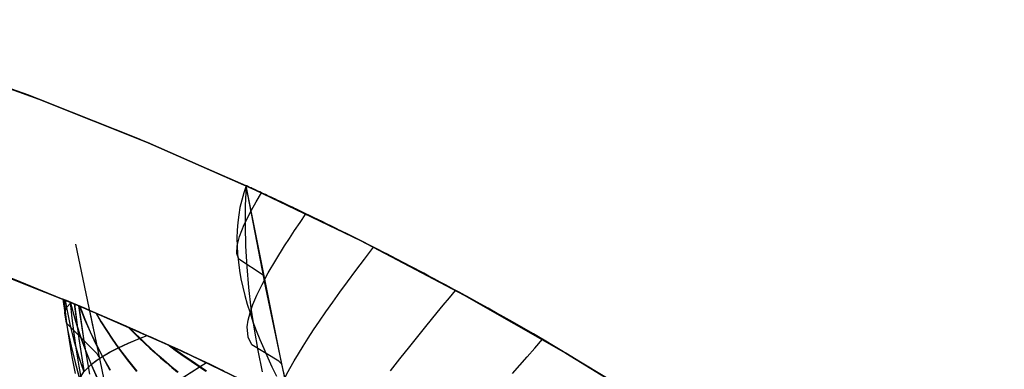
# Model space of a CAD drawing. Header units: millimetres. Extents: x -58 to 58, y -58 to 58.
# Tile 69 of 74: x 20 to 37, y 49 to 55. Entities that reach past the tile are written whole.
import ezdxf

# ---------------------------------------------------------------- set-up
doc = ezdxf.new("R2010")
doc.units = ezdxf.units.MM
doc.header["$MEASUREMENT"] = 0
doc.layers.add('Predefinito', color=5, linetype='Continuous')

msp = doc.modelspace()

# ---------------------------------------------------------------- linework, layer by layer
at = {"layer": 'Predefinito', "color": 9}
for points in [[(23.902, 52.297), (22.068, 53.097), (20.206, 53.833), (18.321, 54.503), (16.413, 55.108)], [(49.961, 28.463), (48.949, 30.171), (47.878, 31.842), (46.751, 33.476), (45.567, 35.069), (44.33, 36.621), (43.039, 38.13), (41.698, 39.592), (40.306, 41.008), (38.867, 42.375), (37.381, 43.691), (35.851, 44.955), (34.278, 46.166), (32.664, 47.322), (31.011, 48.421), (29.321, 49.462), (27.596, 50.445), (25.839, 51.367), (24.05, 52.229), (22.233, 53.028), (20.39, 53.763), (18.522, 54.435)], [(18.522, 54.435), (20.39, 53.763), (22.233, 53.028), (24.05, 52.229), (25.839, 51.367), (27.596, 50.445), (29.321, 49.462), (31.011, 48.421), (32.664, 47.322), (34.278, 46.166), (35.851, 44.955), (37.381, 43.691), (38.867, 42.375), (40.306, 41.008), (41.698, 39.592), (43.039, 38.13), (44.33, 36.621), (45.567, 35.069), (46.751, 33.476), (47.878, 31.842), (48.949, 30.171), (49.961, 28.463)], [(24.572, 48.986), (24.236, 50.566), (23.902, 52.297)], [(24.857, 47.771), (24.509, 49.273), (23.902, 52.297)], [(24.572, 48.986), (24.236, 50.566), (23.902, 52.297)], [(21.253, 50.185), (19.978, 50.706), (18.69, 51.195), (17.391, 51.651)], [(46.395, 28.596), (45.38, 30.181), (44.312, 31.729), (43.19, 33.24), (42.017, 34.711), (40.794, 36.14), (39.522, 37.527), (38.203, 38.868), (36.839, 40.164), (35.431, 41.412), (33.98, 42.61), (32.489, 43.757), (30.96, 44.853), (29.393, 45.894), (27.791, 46.882), (26.157, 47.813), (24.491, 48.687), (22.796, 49.504), (21.073, 50.261), (19.326, 50.958)], [(19.326, 50.958), (21.073, 50.261), (22.796, 49.504), (24.491, 48.687), (26.157, 47.813), (27.791, 46.882), (29.393, 45.894), (30.96, 44.853), (32.489, 43.757), (33.98, 42.61), (35.431, 41.412), (36.839, 40.164), (38.203, 38.868), (39.522, 37.527), (40.794, 36.14), (42.017, 34.711), (43.19, 33.24), (44.312, 31.729), (45.38, 30.181), (46.395, 28.596)], [(25.954, 37.719), (25.686, 38.064), (25.425, 38.424), (25.171, 38.798), (24.923, 39.186), (24.683, 39.59), (24.45, 40.009), (24.224, 40.443), (24.004, 40.894), (23.791, 41.362), (23.584, 41.847), (23.382, 42.35), (23.185, 42.873), (22.993, 43.416), (22.622, 44.567), (22.265, 45.81), (21.919, 47.155), (21.583, 48.61), (21.253, 50.185)]]:
    msp.add_lwpolyline(points, dxfattribs=at)
at = {"layer": 'Predefinito', "color": 9, "extrusion": (0, 1, 0)}
for points in [[(-23.902, 345), (-23.902, 320)], [(-23.902, 60), (-23.902, 35)], [(-21.253, 319.997), (-21.253, 60.006)]]:
    msp.add_lwpolyline(points, dxfattribs=at)
at = {"layer": 'Predefinito', "color": 9, "extrusion": (1, 0, 0)}
msp.add_lwpolyline([(52.297, 320), (52.297, 60)], dxfattribs=at)
at = {"layer": 'Predefinito', "color": 9, "extrusion": (0.622038, 0.782898, -0.011805)}
msp.add_lwpolyline([(14.344, 320.59), (14.394, 322.215), (14.896, 329.851)], dxfattribs=at)
at = {"layer": 'Predefinito', "color": 9, "extrusion": (0.621987, 0.782939, 0.011809)}
msp.add_lwpolyline([(14.341, 59.383), (14.391, 57.76), (14.893, 50.122)], dxfattribs=at)
at = {"layer": 'Predefinito', "color": 9, "extrusion": (0.000730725, -0.003503, 0.999994)}
msp.add_lwpolyline([(21.316, 49.88), (21.019, 51.306)], dxfattribs=at)
at = {"layer": 'Predefinito', "color": 9}
for points in [[(23.902, 52.297, 43.333), (23.862, 52.175, 43.156), (23.828, 52.052, 42.98), (23.799, 51.928, 42.804), (23.777, 51.801, 42.629), (23.761, 51.672, 42.456), (23.751, 51.542, 42.284), (23.747, 51.41, 42.114), (23.749, 51.276, 41.946), (23.757, 51.14, 41.781), (23.771, 51.002, 41.619), (23.79, 50.863, 41.459), (23.815, 50.722, 41.303), (23.846, 50.58, 41.151), (23.882, 50.435, 41.001), (23.922, 50.289, 40.856), (23.969, 50.142, 40.715), (24.019, 49.993, 40.578), (24.075, 49.843, 40.446), (24.135, 49.691, 40.318), (24.2, 49.538, 40.195), (24.269, 49.383, 40.077), (24.341, 49.227, 39.963), (24.418, 49.07, 39.855)], [(23.902, 52.297, 336.667), (23.862, 52.175, 336.844), (23.828, 52.052, 337.02), (23.799, 51.928, 337.196), (23.777, 51.801, 337.371), (23.761, 51.672, 337.544), (23.751, 51.542, 337.716), (23.747, 51.41, 337.886), (23.749, 51.276, 338.054), (23.757, 51.14, 338.219), (23.771, 51.002, 338.381), (23.79, 50.863, 338.541), (23.815, 50.722, 338.697), (23.846, 50.58, 338.849), (23.882, 50.435, 338.999), (23.922, 50.289, 339.144), (23.969, 50.142, 339.285), (24.019, 49.993, 339.422), (24.075, 49.843, 339.554), (24.135, 49.691, 339.682), (24.2, 49.538, 339.805), (24.269, 49.383, 339.923), (24.341, 49.227, 340.037), (24.418, 49.07, 340.145)], [(23.902, 52.297, 51.667), (23.889, 51.959, 51.484), (23.886, 51.617, 51.303), (23.893, 51.273, 51.124), (23.912, 50.925, 50.95), (23.943, 50.575, 50.781), (23.985, 50.221, 50.617), (24.039, 49.865, 50.461), (24.103, 49.507, 50.313), (24.177, 49.146, 50.174)], [(23.902, 52.297, 328.333), (23.889, 51.959, 328.516), (23.886, 51.617, 328.697), (23.893, 51.273, 328.876), (23.912, 50.925, 329.05), (23.943, 50.575, 329.219), (23.985, 50.221, 329.383), (24.039, 49.865, 329.539), (24.103, 49.507, 329.687), (24.177, 49.146, 329.826)], [(30.251, 48.899, 350), (28.769, 49.786, 349.999), (28.414, 49.989, 349.992), (28.214, 50.102, 349.983), (28.076, 50.18, 349.973), (27.878, 50.29, 349.953), (27.731, 50.371, 349.933), (27.612, 50.436, 349.913), (27.511, 50.492, 349.893), (27.422, 50.54, 349.873), (27.342, 50.583, 349.853), (27.269, 50.623, 349.833), (27.201, 50.659, 349.812), (27.078, 50.725, 349.772), (26.966, 50.784, 349.731), (26.865, 50.838, 349.691), (26.77, 50.888, 349.651), (26.682, 50.935, 349.61), (26.598, 50.978, 349.57), (26.519, 51.019, 349.529), (26.444, 51.058, 349.489), (26.372, 51.096, 349.448), (26.237, 51.165, 349.367), (26.112, 51.229, 349.286), (25.995, 51.289, 349.205), (25.885, 51.344, 349.124), (25.782, 51.396, 349.043), (25.684, 51.445, 348.962), (25.591, 51.491, 348.881), (25.503, 51.535, 348.801), (25.419, 51.576, 348.72), (25.339, 51.616, 348.639), (25.263, 51.653, 348.558), (25.19, 51.689, 348.477), (25.12, 51.723, 348.397), (25.053, 51.755, 348.316), (24.989, 51.786, 348.235), (24.928, 51.816, 348.154), (24.869, 51.844, 348.073), (24.813, 51.871, 347.993), (24.759, 51.897, 347.912), (24.707, 51.921, 347.831), (24.657, 51.945, 347.75), (24.61, 51.968, 347.669), (24.564, 51.989, 347.589), (24.52, 52.01, 347.508), (24.478, 52.03, 347.427), (24.438, 52.048, 347.346), (24.399, 52.067, 347.265), (24.362, 52.084, 347.184), (24.327, 52.1, 347.103), (24.294, 52.116, 347.022), (24.262, 52.131, 346.942), (24.231, 52.145, 346.861), (24.202, 52.158, 346.78), (24.175, 52.171, 346.699), (24.149, 52.183, 346.618), (24.101, 52.205, 346.456), (24.059, 52.225, 346.294), (24.022, 52.242, 346.133), (23.99, 52.257, 345.971), (23.963, 52.269, 345.809), (23.941, 52.279, 345.647), (23.924, 52.287, 345.485), (23.912, 52.292, 345.324), (23.905, 52.295, 345.162), (23.902, 52.297, 345)], [(30.38, 48.819, 30), (28.925, 49.695, 30), (28.371, 50.013, 30.009), (28.186, 50.118, 30.019), (28.002, 50.221, 30.033), (27.818, 50.323, 30.054), (27.726, 50.374, 30.068), (27.634, 50.424, 30.083), (27.543, 50.474, 30.1), (27.451, 50.524, 30.12), (27.36, 50.573, 30.142), (27.27, 50.622, 30.167), (27.18, 50.671, 30.194), (27.09, 50.719, 30.224), (27, 50.766, 30.256), (26.912, 50.813, 30.29), (26.823, 50.86, 30.326), (26.735, 50.906, 30.365), (26.648, 50.952, 30.406), (26.562, 50.997, 30.449), (26.476, 51.042, 30.494), (26.391, 51.086, 30.541), (26.307, 51.129, 30.59), (26.224, 51.172, 30.641), (26.142, 51.214, 30.694), (26.06, 51.255, 30.749), (25.98, 51.296, 30.805), (25.901, 51.336, 30.864), (25.822, 51.376, 30.924), (25.745, 51.414, 30.986), (25.669, 51.452, 31.05), (25.594, 51.49, 31.116), (25.52, 51.526, 31.183), (25.448, 51.562, 31.252), (25.377, 51.597, 31.322), (25.307, 51.631, 31.394), (25.238, 51.665, 31.468), (25.171, 51.698, 31.544), (25.105, 51.73, 31.62), (25.041, 51.761, 31.699), (24.978, 51.791, 31.779), (24.917, 51.821, 31.86), (24.857, 51.849, 31.943), (24.799, 51.877, 32.027), (24.742, 51.904, 32.113), (24.688, 51.931, 32.2), (24.634, 51.956, 32.288), (24.583, 51.98, 32.378), (24.533, 52.004, 32.469), (24.484, 52.027, 32.561), (24.438, 52.048, 32.654), (24.393, 52.069, 32.748), (24.35, 52.089, 32.843), (24.309, 52.109, 32.939), (24.27, 52.127, 33.036), (24.233, 52.144, 33.134), (24.198, 52.161, 33.233), (24.164, 52.176, 33.333), (24.133, 52.191, 33.434), (24.103, 52.204, 33.535), (24.076, 52.217, 33.637), (24.05, 52.229, 33.74), (24.027, 52.24, 33.843), (24.005, 52.249, 33.947), (23.986, 52.258, 34.051), (23.968, 52.266, 34.155), (23.953, 52.273, 34.26), (23.94, 52.28, 34.366), (23.928, 52.285, 34.471), (23.919, 52.289, 34.577), (23.912, 52.292, 34.683), (23.906, 52.295, 34.788), (23.903, 52.296, 34.894), (23.902, 52.297, 35)], [(24.193, 50.782, 60), (23.778, 51.052, 46.436), (23.747, 51.149, 44.187), (23.749, 51.276, 41.946), (23.789, 51.439, 39.718), (23.869, 51.641, 37.524), (23.994, 51.885, 35.388), (24.073, 52.025, 34.349), (24.164, 52.176, 33.333)], [(24.193, 50.782, 320), (23.778, 51.052, 333.564), (23.747, 51.149, 335.813), (23.749, 51.276, 338.054), (23.789, 51.439, 340.282), (23.869, 51.641, 342.476), (23.994, 51.885, 344.612), (24.073, 52.025, 345.651), (24.164, 52.176, 346.667)], [(24.509, 49.273, 60), (24.456, 49.327, 57.575), (24.002, 49.602, 47.899), (23.938, 49.732, 45.492), (23.923, 49.909, 43.096), (23.937, 50.017, 41.904), (23.969, 50.142, 40.715), (24.017, 50.284, 39.532), (24.085, 50.443, 38.36), (24.172, 50.622, 37.203), (24.278, 50.819, 36.068), (24.406, 51.038, 34.961), (24.554, 51.277, 33.887), (24.636, 51.404, 33.364), (24.724, 51.537, 32.851), (24.818, 51.676, 32.35), (24.917, 51.821, 31.86)], [(24.509, 49.273, 320), (24.456, 49.327, 322.425), (24.002, 49.602, 332.101), (23.938, 49.732, 334.508), (23.923, 49.909, 336.904), (23.937, 50.017, 338.096), (23.969, 50.142, 339.285), (24.017, 50.284, 340.468), (24.085, 50.443, 341.64), (24.172, 50.622, 342.797), (24.278, 50.819, 343.932), (24.406, 51.038, 345.039), (24.554, 51.277, 346.113), (24.636, 51.404, 346.636), (24.724, 51.537, 347.149), (24.818, 51.676, 347.65), (24.917, 51.821, 348.14)], [(24.857, 47.771, 60), (24.801, 47.831, 57.45), (24.456, 48.052, 49.814), (24.372, 48.177, 47.277), (24.341, 48.352, 44.751), (24.35, 48.462, 43.494), (24.377, 48.591, 42.241), (24.426, 48.741, 40.994), (24.498, 48.912, 39.752), (24.595, 49.108, 38.518), (24.719, 49.33, 37.299), (24.79, 49.45, 36.698), (24.869, 49.578, 36.103), (24.954, 49.712, 35.516), (25.047, 49.854, 34.938), (25.147, 50.002, 34.369), (25.254, 50.158, 33.812), (25.369, 50.322, 33.266), (25.492, 50.493, 32.733), (25.622, 50.671, 32.213), (25.76, 50.858, 31.709), (25.906, 51.053, 31.22), (26.06, 51.255, 30.749)], [(24.857, 47.771, 320), (24.801, 47.831, 322.55), (24.456, 48.052, 330.186), (24.372, 48.177, 332.723), (24.341, 48.352, 335.249), (24.35, 48.462, 336.506), (24.377, 48.591, 337.759), (24.426, 48.741, 339.006), (24.498, 48.912, 340.248), (24.595, 49.108, 341.482), (24.719, 49.33, 342.701), (24.79, 49.45, 343.302), (24.869, 49.578, 343.897), (24.954, 49.712, 344.484), (25.047, 49.854, 345.062), (25.147, 50.002, 345.631), (25.254, 50.158, 346.188), (25.369, 50.322, 346.734), (25.492, 50.493, 347.267), (25.622, 50.671, 347.787), (25.76, 50.858, 348.291), (25.906, 51.053, 348.78), (26.06, 51.255, 349.251)], [(26.349, 49.159, 33.106), (26.508, 49.362, 32.564), (26.677, 49.574, 32.038), (26.765, 49.684, 31.781), (26.856, 49.797, 31.529), (26.949, 49.911, 31.282), (27.044, 50.029, 31.039), (27.142, 50.149, 30.801), (27.243, 50.271, 30.569), (27.346, 50.396, 30.342), (27.451, 50.524, 30.12)], [(26.349, 49.159, 346.894), (26.508, 49.362, 347.436), (26.677, 49.574, 347.962), (26.765, 49.684, 348.219), (26.856, 49.797, 348.471), (26.949, 49.911, 348.718), (27.044, 50.029, 348.961), (27.142, 50.149, 349.199), (27.243, 50.271, 349.431), (27.346, 50.396, 349.658), (27.451, 50.524, 349.88)], [(21.253, 50.185, 60.006), (21.227, 50.196, 58.024), (20.857, 50.351, 48.12), (20.793, 50.378, 44.161), (20.811, 50.37, 42.181), (20.879, 50.342, 40.201), (20.938, 50.318, 39.212), (21.017, 50.285, 38.222), (21.121, 50.241, 37.232), (21.184, 50.215, 36.737), (21.256, 50.184, 36.242), (21.338, 50.149, 35.747), (21.432, 50.109, 35.252), (21.54, 50.063, 34.757), (21.599, 50.037, 34.51), (21.663, 50.01, 34.262), (21.732, 49.98, 34.015), (21.806, 49.947, 33.767), (21.886, 49.913, 33.52), (21.972, 49.875, 33.272), (22.065, 49.834, 33.025), (22.166, 49.789, 32.777), (22.275, 49.74, 32.53), (22.394, 49.687, 32.282), (22.457, 49.658, 32.159), (22.523, 49.628, 32.035), (22.592, 49.597, 31.911), (22.664, 49.564, 31.788), (22.739, 49.53, 31.664), (22.817, 49.494, 31.54), (22.9, 49.456, 31.416), (22.986, 49.416, 31.293), (23.076, 49.374, 31.169), (23.17, 49.329, 31.045), (23.27, 49.283, 30.922), (23.374, 49.233, 30.798), (23.484, 49.181, 30.674)], [(21.253, 50.185, 319.997), (21.182, 50.215, 323.582), (20.816, 50.368, 333.61), (20.797, 50.376, 336.869), (20.853, 50.353, 339.199), (20.902, 50.332, 340.222), (21.002, 50.291, 341.607), (21.068, 50.263, 342.3), (21.149, 50.229, 343), (21.251, 50.186, 343.728), (21.374, 50.134, 344.452), (21.447, 50.102, 344.824), (21.53, 50.067, 345.202), (21.627, 50.025, 345.599), (21.734, 49.979, 345.993), (21.799, 49.951, 346.209), (21.867, 49.921, 346.424), (21.94, 49.889, 346.637), (22.016, 49.855, 346.848), (22.104, 49.816, 347.072), (22.199, 49.774, 347.299), (22.3, 49.729, 347.523), (22.407, 49.681, 347.744), (22.523, 49.628, 347.965), (22.645, 49.573, 348.181), (22.711, 49.543, 348.29), (22.778, 49.512, 348.398), (22.847, 49.48, 348.505), (22.918, 49.447, 348.61), (22.988, 49.415, 348.711), (23.06, 49.381, 348.809), (23.133, 49.347, 348.907), (23.208, 49.312, 349.002), (23.284, 49.276, 349.096), (23.362, 49.239, 349.189), (23.442, 49.201, 349.28), (23.523, 49.162, 349.369)], [(20.797, 50.376, 43.086), (20.829, 50.146, 42.932), (20.878, 49.859, 42.74), (20.937, 49.578, 42.552), (21.004, 49.301, 42.369), (21.08, 49.028, 42.192)], [(20.798, 50.376, 336.939), (20.829, 50.147, 337.092), (20.878, 49.861, 337.284), (20.937, 49.579, 337.472), (21.005, 49.302, 337.655), (21.08, 49.029, 337.833)], [(20.82, 50.367, 333.403), (20.839, 50.166, 333.507), (20.862, 49.967, 333.611), (20.902, 49.68, 333.759), (20.95, 49.397, 333.905), (21.004, 49.117, 334.047)], [(20.82, 50.367, 46.616), (20.839, 50.165, 46.512), (20.862, 49.966, 46.408), (20.903, 49.679, 46.26), (20.95, 49.396, 46.115), (21.005, 49.116, 45.973)], [(21.414, 49.397, 319.992), (21.384, 49.441, 321.649), (20.862, 49.967, 333.611), (20.829, 50.147, 337.092), (20.858, 50.234, 338.838), (20.936, 50.319, 340.754)], [(21.414, 49.397, 60.004), (21.384, 49.441, 58.35), (20.862, 49.966, 46.408), (20.829, 50.146, 42.932), (20.858, 50.233, 41.188), (20.936, 50.319, 39.246)], [(20.835, 50.36, 41.285), (20.858, 50.233, 41.188), (20.916, 49.952, 40.974), (20.985, 49.677, 40.764), (21.064, 49.407, 40.56), (21.151, 49.142, 40.362)], [(20.836, 50.36, 338.743), (20.858, 50.234, 338.838), (20.917, 49.954, 339.053), (20.986, 49.679, 339.263), (21.065, 49.409, 339.467), (21.152, 49.144, 339.665)], [(20.922, 50.324, 39.454), (20.925, 50.311, 39.442), (20.998, 50.041, 39.205), (21.081, 49.778, 38.974), (21.174, 49.52, 38.749), (21.277, 49.267, 38.531), (21.387, 49.019, 38.321)], [(20.923, 50.324, 329.937), (20.951, 50.056, 330.041), (20.984, 49.791, 330.144), (21.024, 49.514, 330.251), (21.069, 49.239, 330.356), (21.119, 48.966, 330.459)], [(20.923, 50.323, 50.077), (20.951, 50.056, 49.973), (20.985, 49.79, 49.87), (21.025, 49.513, 49.764), (21.07, 49.238, 49.658), (21.12, 48.966, 49.555)], [(20.924, 50.323, 340.576), (20.927, 50.312, 340.586), (21, 50.042, 340.823), (21.083, 49.779, 341.055), (21.177, 49.522, 341.28), (21.279, 49.269, 341.499), (21.39, 49.021, 341.71)], [(20.992, 50.295, 328.228), (21.068, 49.707, 328.418), (21.156, 49.169, 328.591)], [(20.993, 50.294, 51.784), (21.069, 49.706, 51.594), (21.156, 49.169, 51.42)], [(21.065, 50.264, 326.54), (21.159, 49.629, 326.705), (21.25, 49.106, 326.841)], [(21.066, 50.264, 53.469), (21.159, 49.628, 53.304), (21.251, 49.106, 53.169)], [(21.08, 50.258, 37.589), (21.165, 50.037, 37.361), (21.258, 49.822, 37.138), (21.359, 49.611, 36.922), (21.467, 49.404, 36.711), (21.596, 49.174, 36.483)], [(21.084, 50.257, 342.445), (21.169, 50.037, 342.672), (21.262, 49.822, 342.894), (21.363, 49.612, 343.111), (21.471, 49.406, 343.321), (21.601, 49.177, 343.55)], [(22.622, 44.567, 60), (22.265, 45.81, 60), (21.919, 47.155, 60.001), (21.582, 48.611, 60.003), (21.253, 50.185, 60.006)], [(21.354, 50.142, 35.656), (21.442, 49.99, 35.465), (21.535, 49.842, 35.278), (21.632, 49.695, 35.094), (21.734, 49.55, 34.916), (21.885, 49.349, 34.671), (22.043, 49.15, 34.436)], [(21.361, 50.139, 344.382), (21.449, 49.989, 344.572), (21.541, 49.842, 344.759), (21.639, 49.697, 344.941), (21.74, 49.553, 345.118), (21.891, 49.352, 345.363), (22.05, 49.154, 345.598)], [(21.901, 49.906, 33.475), (21.997, 49.808, 33.314), (22.096, 49.71, 33.157), (22.182, 49.628, 33.027), (22.27, 49.546, 32.9), (22.36, 49.465, 32.776), (22.452, 49.383, 32.654), (22.546, 49.301, 32.535), (22.642, 49.22, 32.418), (22.74, 49.138, 32.305)], [(21.919, 49.898, 346.577), (22.01, 49.806, 346.73), (22.105, 49.713, 346.879), (22.191, 49.632, 347.008), (22.279, 49.551, 347.136), (22.369, 49.469, 347.26), (22.461, 49.388, 347.382), (22.555, 49.307, 347.501), (22.652, 49.226, 347.618), (22.75, 49.144, 347.731)], [(21.625, 48.421, 319.992), (21.529, 48.504, 323.449), (21.174, 48.696, 330.56), (21.065, 48.84, 334.185), (21.054, 48.928, 336.007), (21.08, 49.029, 337.833), (21.152, 49.144, 339.665), (21.279, 49.269, 341.499), (21.366, 49.336, 342.412), (21.471, 49.406, 343.321), (21.595, 49.478, 344.223), (21.74, 49.553, 345.118), (21.909, 49.631, 346.004), (22.105, 49.713, 346.879), (22.227, 49.761, 347.364)], [(21.625, 48.421, 60.002), (21.529, 48.503, 56.553), (21.174, 48.695, 49.455), (21.065, 48.839, 45.834), (21.054, 48.927, 44.016), (21.08, 49.028, 42.192), (21.151, 49.142, 40.362), (21.277, 49.267, 38.531), (21.363, 49.334, 37.619), (21.467, 49.404, 36.711), (21.59, 49.476, 35.81), (21.734, 49.55, 34.916), (21.902, 49.628, 34.031), (22.096, 49.71, 33.157), (22.227, 49.761, 32.636)], [(22.575, 49.605, 31.942), (22.703, 49.512, 31.778), (22.836, 49.418, 31.62), (22.972, 49.323, 31.466), (23.111, 49.227, 31.317), (23.22, 49.154, 31.208)], [(22.623, 49.583, 348.144), (22.744, 49.497, 348.294), (22.867, 49.41, 348.44), (22.994, 49.323, 348.582), (23.124, 49.235, 348.719), (23.232, 49.162, 348.829)], [(28.418, 49.116, 30.866), (28.54, 49.256, 30.64), (28.666, 49.399, 30.42), (28.794, 49.546, 30.207), (28.925, 49.695, 30)], [(28.418, 49.116, 349.134), (28.54, 49.256, 349.36), (28.666, 49.399, 349.58), (28.794, 49.546, 349.793), (28.925, 49.695, 350)], [(21.85, 47.442, 319.992), (21.756, 47.511, 323.569), (21.433, 47.632, 330.933), (21.383, 47.688, 332.81), (21.365, 47.761, 334.694), (21.385, 47.855, 336.586), (21.451, 47.974, 338.485), (21.506, 48.043, 339.436), (21.575, 48.12, 340.389), (21.662, 48.205, 341.342), (21.766, 48.297, 342.294), (21.89, 48.399, 343.241), (22.035, 48.509, 344.183), (22.201, 48.629, 345.116), (22.391, 48.761, 346.038), (22.607, 48.904, 346.948), (22.725, 48.981, 347.397), (22.85, 49.062, 347.842), (22.983, 49.146, 348.283), (23.124, 49.235, 348.719), (23.23, 49.302, 349.029)], [(21.85, 47.442, 60.001), (21.756, 47.511, 56.432), (21.384, 47.687, 47.208), (21.365, 47.76, 45.326), (21.384, 47.854, 43.437), (21.45, 47.972, 41.541), (21.504, 48.041, 40.591), (21.573, 48.118, 39.64), (21.659, 48.202, 38.688), (21.763, 48.294, 37.737), (21.886, 48.395, 36.791), (22.029, 48.505, 35.85), (22.194, 48.625, 34.918), (22.383, 48.756, 33.997), (22.598, 48.899, 33.088), (22.715, 48.975, 32.639), (22.84, 49.055, 32.194), (22.972, 49.139, 31.753), (23.111, 49.227, 31.317), (23.229, 49.301, 30.971)]]:
    msp.add_polyline3d(points, dxfattribs=at)

doc.saveas('drawing.dxf')
